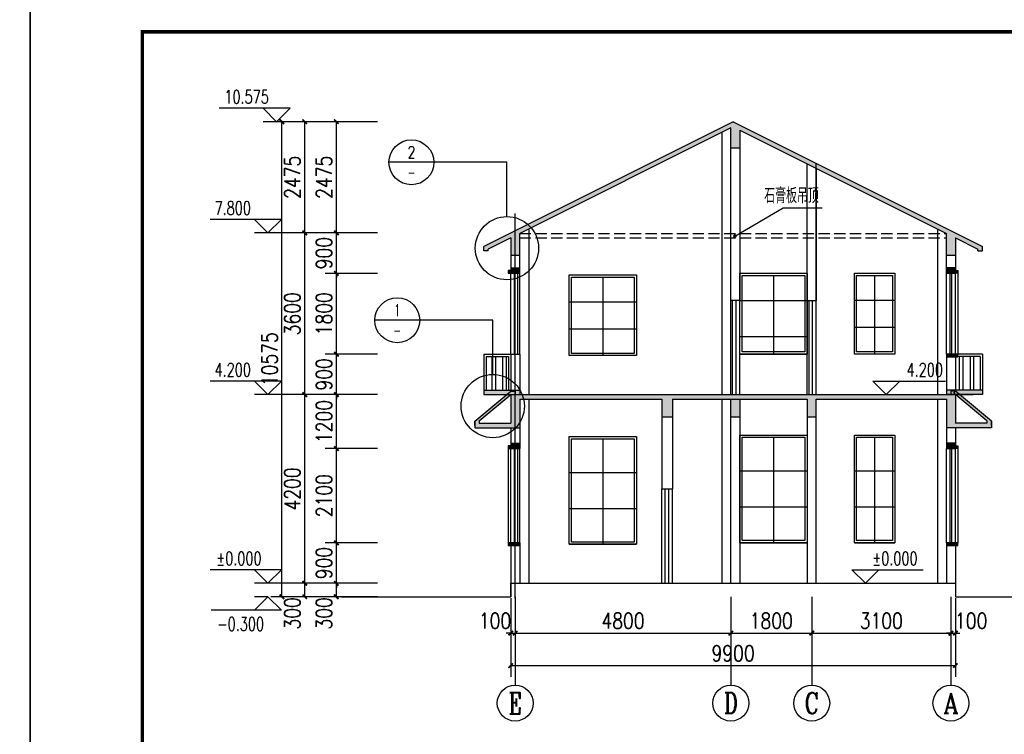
# Model space of a CAD drawing. Extents: x 199962 to 436984, y -16681 to 190402.
# Tile 12 of 36: x 333979 to 355899, y 5168 to 21076. Entities that reach past the tile are written whole.
import ezdxf
from ezdxf.enums import TextEntityAlignment as Align

# ---------------------------------------------------------------- set-up
doc = ezdxf.new("R2010")
doc.units = 0
doc.header["$LTSCALE"] = 1000
doc.header["$MEASUREMENT"] = 0
doc.linetypes.add('DASH', pattern=[0.35, 0.25, -0.1])
for name, color, linetype in [('AXIS', 3, 'Continuous'), ('AXIS_TEXT', 7, 'Continuous'), ('DIM_ELEV', 3, 'Continuous'), ('DIM_IDEN', 3, 'Continuous'), ('DIM_LEAD', 3, 'Continuous'), ('PUB_DIM', 3, 'Continuous'), ('PUB_TEXT', 7, 'Continuous'), ('WALL', 1, 'Continuous'), ('WINDOW', 4, 'Continuous'), ('剖面', 8, 'Continuous'), ('图框', 7, 'Continuous'), ('填充', 8, 'Continuous'), ('木格栅', 34, 'Continuous')]:
    doc.layers.add(name, color=color, linetype=linetype)
doc.styles.add('_TCH_AXIS', font='COMPLEX', dxfattribs={"bigfont": 'GBCBIG'})
doc.styles.add('_TCH_DIM', font='SIMPLEX', dxfattribs={"bigfont": 'GBCBIG'})
doc.styles.add('_TCH_LABEL', font='COMPLEX', dxfattribs={"bigfont": 'GBCBIG'})
doc.styles.add('DIM_FONT', font='simplex.shx', dxfattribs={"width": 0.8})
doc.dimstyles.new('_TCH_ARCH&&100', dxfattribs={"dimtxt": 350, "dimasz": 100, "dimexe": 250, "dimexo": 300, "dimgap": 100, "dimtad": 1, "dimdec": 0, "dimzin": 0, "dimdsep": 46, "dimtxsty": 'DIM_FONT', "dimblk": 'ARCHTICK', "dimcen": 0.09, "dimclrt": 7, "dimazin": 2, "dimtfac": 1, "dimtdec": 0, "dimtix": 1, "dimtmove": 2, "dimatfit": 3, "dimfxl": 0, "dimtolj": 1, "dimtzin": 0, "dimarcsym": 0})

# ---------------------------------------------------------------- blocks, each defined once
blk = doc.blocks.new('_ArchTick')
at = {"color": 0, "linetype": 'ByBlock', "const_width": 0.4}
blk.add_lwpolyline([(-0.5, -0.5), (0.5, 0.5)], dxfattribs=at)
blk = doc.blocks.new('*D196')
at = {"layer": 'Defpoints', "color": 0, "transparency": 16777216}
for p in [(341029, 18805), (342246, 18805), (342246, 16330)]:
    blk.add_point(p, dxfattribs=at)
at = {"layer": 'PUB_DIM', "color": 0, "lineweight": -2, "transparency": 16777216}
for p, q in [((341946, 18805), (340779, 18805)), ((341029, 16330), (341029, 18805)), ((341946, 16330), (340779, 16330))]:
    blk.add_line(p, q, dxfattribs=at)
at = {"layer": 'PUB_DIM', "color": 0, "lineweight": -2, "transparency": 16777216, "xscale": 100, "yscale": 100, "zscale": 100}
for p, rotation in [((341029, 18805), 90), ((341029, 16330), 270)]:
    blk.add_blockref('_ArchTick', p, dxfattribs=dict(at, rotation=rotation))
at = {"layer": 'PUB_DIM', "color": 7, "transparency": 16777216, "insert": (340754, 17568), "char_height": 350, "attachment_point": 5, "rotation": 90, "style": 'DIM_FONT'}
blk.add_mtext('\\A1;2475', dxfattribs=at)
blk = doc.blocks.new('*D197')
at = {"layer": 'Defpoints', "color": 0, "transparency": 16777216}
for p in [(341029, 16330), (342246, 16330), (342246, 15430)]:
    blk.add_point(p, dxfattribs=at)
at = {"layer": 'PUB_DIM', "color": 0, "lineweight": -2, "transparency": 16777216}
for p, q in [((341946, 16330), (340779, 16330)), ((341029, 16330), (341029, 16430)), ((341029, 15430), (341029, 16330)), ((341946, 15430), (340779, 15430)), ((341029, 15430), (341029, 15330))]:
    blk.add_line(p, q, dxfattribs=at)
at = {"layer": 'PUB_DIM', "color": 0, "lineweight": -2, "transparency": 16777216, "xscale": 100, "yscale": 100, "zscale": 100}
for p, rotation in [((341029, 16330), 270), ((341029, 15430), 90)]:
    blk.add_blockref('_ArchTick', p, dxfattribs=dict(at, rotation=rotation))
at = {"layer": 'PUB_DIM', "color": 7, "transparency": 16777216, "insert": (340754, 15880), "char_height": 350, "attachment_point": 5, "rotation": 90, "style": 'DIM_FONT'}
blk.add_mtext('\\A1;900', dxfattribs=at)
blk = doc.blocks.new('*D198')
at = {"layer": 'Defpoints', "color": 0, "transparency": 16777216}
for p in [(341029, 15430), (342246, 15430), (342246, 13630)]:
    blk.add_point(p, dxfattribs=at)
at = {"layer": 'PUB_DIM', "color": 0, "lineweight": -2, "transparency": 16777216}
for p, q in [((341946, 15430), (340779, 15430)), ((341029, 13630), (341029, 15430)), ((341946, 13630), (340779, 13630))]:
    blk.add_line(p, q, dxfattribs=at)
at = {"layer": 'PUB_DIM', "color": 0, "lineweight": -2, "transparency": 16777216, "xscale": 100, "yscale": 100, "zscale": 100}
for p, rotation in [((341029, 15430), 90), ((341029, 13630), 270)]:
    blk.add_blockref('_ArchTick', p, dxfattribs=dict(at, rotation=rotation))
at = {"layer": 'PUB_DIM', "color": 7, "transparency": 16777216, "insert": (340754, 14530), "char_height": 350, "attachment_point": 5, "rotation": 90, "style": 'DIM_FONT'}
blk.add_mtext('\\A1;1800', dxfattribs=at)
blk = doc.blocks.new('*D199')
at = {"layer": 'Defpoints', "color": 0, "transparency": 16777216}
for p in [(341029, 13630), (342246, 13630), (342246, 12730)]:
    blk.add_point(p, dxfattribs=at)
at = {"layer": 'PUB_DIM', "color": 0, "lineweight": -2, "transparency": 16777216}
for p, q in [((341946, 13630), (340779, 13630)), ((341029, 13630), (341029, 13730)), ((341029, 12730), (341029, 13630)), ((341946, 12730), (340779, 12730)), ((341029, 12730), (341029, 12630))]:
    blk.add_line(p, q, dxfattribs=at)
at = {"layer": 'PUB_DIM', "color": 0, "lineweight": -2, "transparency": 16777216, "xscale": 100, "yscale": 100, "zscale": 100}
for p, rotation in [((341029, 13630), 270), ((341029, 12730), 90)]:
    blk.add_blockref('_ArchTick', p, dxfattribs=dict(at, rotation=rotation))
at = {"layer": 'PUB_DIM', "color": 7, "transparency": 16777216, "insert": (340754, 13180), "char_height": 350, "attachment_point": 5, "rotation": 90, "style": 'DIM_FONT'}
blk.add_mtext('\\A1;900', dxfattribs=at)
blk = doc.blocks.new('*D200')
at = {"layer": 'Defpoints', "color": 0, "transparency": 16777216}
for p in [(341029, 12730), (342246, 12730), (342246, 11530)]:
    blk.add_point(p, dxfattribs=at)
at = {"layer": 'PUB_DIM', "color": 0, "lineweight": -2, "transparency": 16777216}
for p, q in [((341946, 12730), (340779, 12730)), ((341029, 11530), (341029, 12730)), ((341946, 11530), (340779, 11530))]:
    blk.add_line(p, q, dxfattribs=at)
at = {"layer": 'PUB_DIM', "color": 0, "lineweight": -2, "transparency": 16777216, "xscale": 100, "yscale": 100, "zscale": 100}
for p, rotation in [((341029, 12730), 90), ((341029, 11530), 270)]:
    blk.add_blockref('_ArchTick', p, dxfattribs=dict(at, rotation=rotation))
at = {"layer": 'PUB_DIM', "color": 7, "transparency": 16777216, "insert": (340754, 12130), "char_height": 350, "attachment_point": 5, "rotation": 90, "style": 'DIM_FONT'}
blk.add_mtext('\\A1;1200', dxfattribs=at)
blk = doc.blocks.new('*D201')
at = {"layer": 'Defpoints', "color": 0, "transparency": 16777216}
for p in [(341029, 11530), (342246, 11530), (342246, 9430)]:
    blk.add_point(p, dxfattribs=at)
at = {"layer": 'PUB_DIM', "color": 0, "lineweight": -2, "transparency": 16777216}
for p, q in [((341946, 11530), (340779, 11530)), ((341029, 9430), (341029, 11530)), ((341946, 9430), (340779, 9430))]:
    blk.add_line(p, q, dxfattribs=at)
at = {"layer": 'PUB_DIM', "color": 0, "lineweight": -2, "transparency": 16777216, "xscale": 100, "yscale": 100, "zscale": 100}
for p, rotation in [((341029, 11530), 90), ((341029, 9430), 270)]:
    blk.add_blockref('_ArchTick', p, dxfattribs=dict(at, rotation=rotation))
at = {"layer": 'PUB_DIM', "color": 7, "transparency": 16777216, "insert": (340754, 10480), "char_height": 350, "attachment_point": 5, "rotation": 90, "style": 'DIM_FONT'}
blk.add_mtext('\\A1;2100', dxfattribs=at)
blk = doc.blocks.new('*D202')
at = {"layer": 'Defpoints', "color": 0, "transparency": 16777216}
for p in [(341029, 9430), (342246, 9430), (342246, 8530)]:
    blk.add_point(p, dxfattribs=at)
at = {"layer": 'PUB_DIM', "color": 0, "lineweight": -2, "transparency": 16777216}
for p, q in [((341946, 9430), (340779, 9430)), ((341029, 9430), (341029, 9530)), ((341029, 8530), (341029, 9430)), ((341946, 8530), (340779, 8530)), ((341029, 8530), (341029, 8430))]:
    blk.add_line(p, q, dxfattribs=at)
at = {"layer": 'PUB_DIM', "color": 0, "lineweight": -2, "transparency": 16777216, "xscale": 100, "yscale": 100, "zscale": 100}
for p, rotation in [((341029, 9430), 270), ((341029, 8530), 90)]:
    blk.add_blockref('_ArchTick', p, dxfattribs=dict(at, rotation=rotation))
at = {"layer": 'PUB_DIM', "color": 7, "transparency": 16777216, "insert": (340754, 8980), "char_height": 350, "attachment_point": 5, "rotation": 90, "style": 'DIM_FONT'}
blk.add_mtext('\\A1;900', dxfattribs=at)
blk = doc.blocks.new('*D203')
at = {"layer": 'Defpoints', "color": 0, "transparency": 16777216}
for p in [(341029, 8530), (342246, 8530), (342246, 8230)]:
    blk.add_point(p, dxfattribs=at)
at = {"layer": 'PUB_DIM', "color": 0, "lineweight": -2, "transparency": 16777216}
for p, q in [((341946, 8530), (340779, 8530)), ((341029, 8230), (341029, 8530)), ((341946, 8230), (340779, 8230))]:
    blk.add_line(p, q, dxfattribs=at)
at = {"layer": 'PUB_DIM', "color": 0, "lineweight": -2, "transparency": 16777216, "xscale": 100, "yscale": 100, "zscale": 100}
for p, rotation in [((341029, 8530), 90), ((341029, 8230), 270)]:
    blk.add_blockref('_ArchTick', p, dxfattribs=dict(at, rotation=rotation))
at = {"layer": 'PUB_DIM', "color": 7, "transparency": 16777216, "insert": (340754, 7860), "char_height": 350, "attachment_point": 5, "rotation": 90, "style": 'DIM_FONT'}
blk.add_mtext('\\A1;300', dxfattribs=at)
blk = doc.blocks.new('*D204')
at = {"layer": 'AXIS', "color": 0, "lineweight": -2, "transparency": 16777216}
for p, q in [((354711, 8198), (354711, 7170)), ((354811, 8198), (354811, 7170)), ((354711, 7420), (354611, 7420)), ((354711, 7420), (354811, 7420)), ((354811, 7420), (354911, 7420))]:
    blk.add_line(p, q, dxfattribs=at)
at = {"layer": 'Defpoints', "color": 0, "transparency": 16777216}
for p in [(354711, 8498), (354811, 8498), (354811, 7420)]:
    blk.add_point(p, dxfattribs=at)
at = {"layer": 'AXIS', "color": 0, "lineweight": -2, "transparency": 16777216, "xscale": 100, "yscale": 100, "zscale": 100}
blk.add_blockref('_ArchTick', (354711, 7420), dxfattribs=at)
at = {"layer": 'AXIS', "color": 0, "lineweight": -2, "transparency": 16777216, "xscale": 100, "yscale": 100, "zscale": 100, "rotation": 180}
blk.add_blockref('_ArchTick', (354811, 7420), dxfattribs=at)
at = {"layer": 'AXIS', "color": 7, "transparency": 16777216, "insert": (355161, 7695), "char_height": 350, "attachment_point": 5, "style": 'DIM_FONT'}
blk.add_mtext('\\A1;100', dxfattribs=at)
blk = doc.blocks.new('*D205')
at = {"layer": 'AXIS', "color": 0, "lineweight": -2, "transparency": 16777216}
for p, q in [((351611, 8198), (351611, 7170)), ((354711, 8198), (354711, 7170)), ((351611, 7420), (354711, 7420))]:
    blk.add_line(p, q, dxfattribs=at)
at = {"layer": 'Defpoints', "color": 0, "transparency": 16777216}
for p in [(351611, 8498), (354711, 8498), (354711, 7420)]:
    blk.add_point(p, dxfattribs=at)
at = {"layer": 'AXIS', "color": 0, "lineweight": -2, "transparency": 16777216, "xscale": 100, "yscale": 100, "zscale": 100, "rotation": 180}
blk.add_blockref('_ArchTick', (351611, 7420), dxfattribs=at)
at = {"layer": 'AXIS', "color": 0, "lineweight": -2, "transparency": 16777216, "xscale": 100, "yscale": 100, "zscale": 100}
blk.add_blockref('_ArchTick', (354711, 7420), dxfattribs=at)
at = {"layer": 'AXIS', "color": 7, "transparency": 16777216, "insert": (353161, 7695), "char_height": 350, "attachment_point": 5, "style": 'DIM_FONT'}
blk.add_mtext('\\A1;3100', dxfattribs=at)
blk = doc.blocks.new('*D206')
at = {"layer": 'AXIS', "color": 0, "lineweight": -2, "transparency": 16777216}
for p, q in [((349811, 8198), (349811, 7170)), ((351611, 8198), (351611, 7170)), ((349811, 7420), (351611, 7420))]:
    blk.add_line(p, q, dxfattribs=at)
at = {"layer": 'Defpoints', "color": 0, "transparency": 16777216}
for p in [(349811, 8498), (351611, 8498), (351611, 7420)]:
    blk.add_point(p, dxfattribs=at)
at = {"layer": 'AXIS', "color": 0, "lineweight": -2, "transparency": 16777216, "xscale": 100, "yscale": 100, "zscale": 100, "rotation": 180}
blk.add_blockref('_ArchTick', (349811, 7420), dxfattribs=at)
at = {"layer": 'AXIS', "color": 0, "lineweight": -2, "transparency": 16777216, "xscale": 100, "yscale": 100, "zscale": 100}
blk.add_blockref('_ArchTick', (351611, 7420), dxfattribs=at)
at = {"layer": 'AXIS', "color": 7, "transparency": 16777216, "insert": (350711, 7695), "char_height": 350, "attachment_point": 5, "style": 'DIM_FONT'}
blk.add_mtext('\\A1;1800', dxfattribs=at)
blk = doc.blocks.new('*D207')
at = {"layer": 'AXIS', "color": 0, "lineweight": -2, "transparency": 16777216}
for p, q in [((345011, 8198), (345011, 7170)), ((349811, 8198), (349811, 7170)), ((345011, 7420), (349811, 7420))]:
    blk.add_line(p, q, dxfattribs=at)
at = {"layer": 'Defpoints', "color": 0, "transparency": 16777216}
for p in [(345011, 8498), (349811, 8498), (349811, 7420)]:
    blk.add_point(p, dxfattribs=at)
at = {"layer": 'AXIS', "color": 0, "lineweight": -2, "transparency": 16777216, "xscale": 100, "yscale": 100, "zscale": 100, "rotation": 180}
blk.add_blockref('_ArchTick', (345011, 7420), dxfattribs=at)
at = {"layer": 'AXIS', "color": 0, "lineweight": -2, "transparency": 16777216, "xscale": 100, "yscale": 100, "zscale": 100}
blk.add_blockref('_ArchTick', (349811, 7420), dxfattribs=at)
at = {"layer": 'AXIS', "color": 7, "transparency": 16777216, "insert": (347411, 7695), "char_height": 350, "attachment_point": 5, "style": 'DIM_FONT'}
blk.add_mtext('\\A1;4800', dxfattribs=at)
blk = doc.blocks.new('*D208')
at = {"layer": 'AXIS', "color": 0, "lineweight": -2, "transparency": 16777216}
for p, q in [((344911, 8198), (344911, 7170)), ((345011, 8198), (345011, 7170)), ((344911, 7420), (344811, 7420)), ((344911, 7420), (345011, 7420)), ((345011, 7420), (345111, 7420))]:
    blk.add_line(p, q, dxfattribs=at)
at = {"layer": 'Defpoints', "color": 0, "transparency": 16777216}
for p in [(344911, 8498), (345011, 8498), (345011, 7420)]:
    blk.add_point(p, dxfattribs=at)
at = {"layer": 'AXIS', "color": 0, "lineweight": -2, "transparency": 16777216, "xscale": 100, "yscale": 100, "zscale": 100}
blk.add_blockref('_ArchTick', (344911, 7420), dxfattribs=at)
at = {"layer": 'AXIS', "color": 0, "lineweight": -2, "transparency": 16777216, "xscale": 100, "yscale": 100, "zscale": 100, "rotation": 180}
blk.add_blockref('_ArchTick', (345011, 7420), dxfattribs=at)
at = {"layer": 'AXIS', "color": 7, "transparency": 16777216, "insert": (344561, 7695), "char_height": 350, "attachment_point": 5, "style": 'DIM_FONT'}
blk.add_mtext('\\A1;100', dxfattribs=at)
blk = doc.blocks.new('*D209')
at = {"layer": 'AXIS', "color": 0, "lineweight": -2, "transparency": 16777216}
for p, q in [((344911, 7662), (344911, 6448)), ((354811, 7662), (354811, 6448)), ((344911, 6698), (354811, 6698))]:
    blk.add_line(p, q, dxfattribs=at)
at = {"layer": 'Defpoints', "color": 0, "transparency": 16777216}
for p in [(344911, 7962), (354811, 7962), (354811, 6698)]:
    blk.add_point(p, dxfattribs=at)
at = {"layer": 'AXIS', "color": 0, "lineweight": -2, "transparency": 16777216, "xscale": 100, "yscale": 100, "zscale": 100, "rotation": 180}
blk.add_blockref('_ArchTick', (344911, 6698), dxfattribs=at)
at = {"layer": 'AXIS', "color": 0, "lineweight": -2, "transparency": 16777216, "xscale": 100, "yscale": 100, "zscale": 100}
blk.add_blockref('_ArchTick', (354811, 6698), dxfattribs=at)
at = {"layer": 'AXIS', "color": 7, "transparency": 16777216, "insert": (349861, 6973), "char_height": 350, "attachment_point": 5, "style": 'DIM_FONT'}
blk.add_mtext('\\A1;9900', dxfattribs=at)
blk = doc.blocks.new('*D210')
at = {"layer": 'Defpoints', "color": 0, "transparency": 16777216}
for p in [(339818, 18805), (340863, 18805), (340863, 8230)]:
    blk.add_point(p, dxfattribs=at)
at = {"layer": 'PUB_DIM', "color": 0, "lineweight": -2, "transparency": 16777216}
for p, q in [((340563, 18805), (339568, 18805)), ((339818, 8230), (339818, 18805)), ((340563, 8230), (339568, 8230))]:
    blk.add_line(p, q, dxfattribs=at)
at = {"layer": 'PUB_DIM', "color": 0, "lineweight": -2, "transparency": 16777216, "xscale": 100, "yscale": 100, "zscale": 100}
for p, rotation in [((339818, 18805), 90), ((339818, 8230), 270)]:
    blk.add_blockref('_ArchTick', p, dxfattribs=dict(at, rotation=rotation))
at = {"layer": 'PUB_DIM', "color": 7, "transparency": 16777216, "insert": (339543, 13518), "char_height": 350, "attachment_point": 5, "rotation": 90, "style": 'DIM_FONT'}
blk.add_mtext('\\A1;10575', dxfattribs=at)
blk = doc.blocks.new('*D211')
at = {"layer": 'Defpoints', "color": 0, "transparency": 16777216}
for p in [(340325, 18805), (341542, 18805), (341542, 16330)]:
    blk.add_point(p, dxfattribs=at)
at = {"layer": 'PUB_DIM', "color": 0, "lineweight": -2, "transparency": 16777216}
for p, q in [((341242, 18805), (340075, 18805)), ((340325, 16330), (340325, 18805)), ((341242, 16330), (340075, 16330))]:
    blk.add_line(p, q, dxfattribs=at)
at = {"layer": 'PUB_DIM', "color": 0, "lineweight": -2, "transparency": 16777216, "xscale": 100, "yscale": 100, "zscale": 100}
for p, rotation in [((340325, 18805), 90), ((340325, 16330), 270)]:
    blk.add_blockref('_ArchTick', p, dxfattribs=dict(at, rotation=rotation))
at = {"layer": 'PUB_DIM', "color": 7, "transparency": 16777216, "insert": (340050, 17568), "char_height": 350, "attachment_point": 5, "rotation": 90, "style": 'DIM_FONT'}
blk.add_mtext('\\A1;2475', dxfattribs=at)
blk = doc.blocks.new('*D212')
at = {"layer": 'Defpoints', "color": 0, "transparency": 16777216}
for p in [(340325, 16330), (341542, 16330), (341542, 12730)]:
    blk.add_point(p, dxfattribs=at)
at = {"layer": 'PUB_DIM', "color": 0, "lineweight": -2, "transparency": 16777216}
for p, q in [((341242, 16330), (340075, 16330)), ((340325, 12730), (340325, 16330)), ((341242, 12730), (340075, 12730))]:
    blk.add_line(p, q, dxfattribs=at)
at = {"layer": 'PUB_DIM', "color": 0, "lineweight": -2, "transparency": 16777216, "xscale": 100, "yscale": 100, "zscale": 100}
for p, rotation in [((340325, 16330), 90), ((340325, 12730), 270)]:
    blk.add_blockref('_ArchTick', p, dxfattribs=dict(at, rotation=rotation))
at = {"layer": 'PUB_DIM', "color": 7, "transparency": 16777216, "insert": (340050, 14530), "char_height": 350, "attachment_point": 5, "rotation": 90, "style": 'DIM_FONT'}
blk.add_mtext('\\A1;3600', dxfattribs=at)
blk = doc.blocks.new('*D213')
at = {"layer": 'Defpoints', "color": 0, "transparency": 16777216}
for p in [(340325, 12730), (341542, 12730), (341542, 8530)]:
    blk.add_point(p, dxfattribs=at)
at = {"layer": 'PUB_DIM', "color": 0, "lineweight": -2, "transparency": 16777216}
for p, q in [((341242, 12730), (340075, 12730)), ((340325, 8530), (340325, 12730)), ((341242, 8530), (340075, 8530))]:
    blk.add_line(p, q, dxfattribs=at)
at = {"layer": 'PUB_DIM', "color": 0, "lineweight": -2, "transparency": 16777216, "xscale": 100, "yscale": 100, "zscale": 100}
for p, rotation in [((340325, 12730), 90), ((340325, 8530), 270)]:
    blk.add_blockref('_ArchTick', p, dxfattribs=dict(at, rotation=rotation))
at = {"layer": 'PUB_DIM', "color": 7, "transparency": 16777216, "insert": (340050, 10630), "char_height": 350, "attachment_point": 5, "rotation": 90, "style": 'DIM_FONT'}
blk.add_mtext('\\A1;4200', dxfattribs=at)
blk = doc.blocks.new('*D214')
at = {"layer": 'Defpoints', "color": 0, "transparency": 16777216}
for p in [(340325, 8530), (341542, 8530), (341542, 8230)]:
    blk.add_point(p, dxfattribs=at)
at = {"layer": 'PUB_DIM', "color": 0, "lineweight": -2, "transparency": 16777216}
for p, q in [((341242, 8530), (340075, 8530)), ((340325, 8230), (340325, 8530)), ((341242, 8230), (340075, 8230))]:
    blk.add_line(p, q, dxfattribs=at)
at = {"layer": 'PUB_DIM', "color": 0, "lineweight": -2, "transparency": 16777216, "xscale": 100, "yscale": 100, "zscale": 100}
for p, rotation in [((340325, 8530), 90), ((340325, 8230), 270)]:
    blk.add_blockref('_ArchTick', p, dxfattribs=dict(at, rotation=rotation))
at = {"layer": 'PUB_DIM', "color": 7, "transparency": 16777216, "insert": (340050, 7860), "char_height": 350, "attachment_point": 5, "rotation": 90, "style": 'DIM_FONT'}
blk.add_mtext('\\A1;300', dxfattribs=at)

msp = doc.modelspace()

# ---------------------------------------------------------------- hatches: boundary and pattern name
at = {"layer": '剖面'}
for points in [[(350011.3, 18218.5), (350011.3, 18618.5), (354611.3, 16318.5), (354611.3, 15830.3), (354811.3, 15830.3), (354811.3, 16218.5), (355311.3, 15968.5), (355311.3, 15930.3), (355411.3, 15930.3), (355411.3, 16030.3), (349861.3, 18805.3), (344311.3, 16030.3), (344311.3, 15930.3), (344411.3, 15930.3), (344411.3, 15968.5), (344911.3, 16218.5), (344911.3, 15830.3), (345111.3, 15830.3), (345111.3, 16318.5), (349811.3, 18668.5), (349811.3, 18218.5)], [(344855.8, 15430.1), (344911.3, 15430.3), (344911.3, 15490.1), (344855.8, 15490.1)], [(344911.3, 15550.3), (344911.3, 15430.3), (345111.3, 15430.3), (345111.3, 15550.3)], [(345111.3, 15430.3), (345111.3, 15550.3), (344911.3, 15550.3), (344911.3, 15430.3)], [(354611.3, 15550.3), (354611.3, 15430.3), (354811.3, 15430.3), (354811.3, 15550.3)], [(354811.3, 15550.3), (354611.3, 15550.3), (354611.3, 15430.3), (354811.3, 15430.3)], [(354611.3, 15430.3), (354611.3, 15550.3), (354811.3, 15550.3), (354811.3, 15430.3)], [(354866.7, 15490.1), (354811.3, 15490.1), (354811.3, 15430.3), (354866.7, 15430.1)], [(354611.3, 13570.3), (354866.7, 13570.5), (354866.7, 13630.3), (354611.3, 13630.3)], [(345011.3, 12730.3), (344911.3, 12730.3), (344911.3, 12091.6), (344211.1, 12091.6), (344211.1, 12146.9), (344911.3, 12730.3), (345011.3, 12730.3), (345011.3, 12808.4), (344911.3, 12808.4), (344111.1, 12141.6), (344111.1, 11991.6), (345011.3, 11991.6)], [(351511.3, 12225), (351711.3, 12225), (351711.3, 12630.3), (354611.3, 12630.3), (354611.3, 11991.6), (355611.4, 11991.6), (355611.4, 12141.6), (354811.3, 12808.4), (354772.9, 12762.3), (355511.4, 12146.9), (355511.4, 12091.6), (354811.3, 12091.6), (354811.3, 12730.3), (354611.3, 12730.3), (345111.3, 12730.3), (345011.3, 12730.3), (345011.3, 11991.6), (345111.3, 11991.6), (345111.3, 12630.3), (348271.3, 12630.3), (348271.3, 12230.3), (348511.3, 12230.3), (348511.3, 12630.3), (351511.3, 12630.3)], [(345111.3, 11530.3), (345111.3, 11650.3), (344911.3, 11650.3), (344911.3, 11530.3)], [(354811.3, 11650.3), (354611.3, 11650.3), (354611.3, 11530.3), (354811.3, 11530.3)], [(354611.3, 11530.3), (354611.3, 11650.3), (354811.3, 11650.3), (354811.3, 11530.3)], [(344855.8, 11530.1), (344911.3, 11530.3), (344911.3, 11590.1), (344855.8, 11590.1)], [(354866.7, 11590.1), (354811.3, 11590.1), (354811.3, 11530.3), (354866.7, 11530.1)], [(344855.8, 9370.3), (345111.3, 9370.5), (345111.3, 9430.3), (344855.8, 9430.3)], [(354611.3, 9370.3), (354866.7, 9370.5), (354866.7, 9430.3), (354611.3, 9430.3)]]:
    msp.add_hatch(color=256, dxfattribs=at).paths.add_polyline_path(points)
h = msp.add_hatch(color=256, dxfattribs=at)
h.paths.add_polyline_path([(344911.3, 12808.4), (344911.3, 12830.3), (344311.3, 12830.3), (344311.3, 12730.3), (344817.5, 12730.3)])
h.paths.add_polyline_path([(345111.3, 12830.3), (344911.3, 12830.3), (344911.3, 12808.4), (345011.3, 12808.4), (345011.3, 12730.3), (345111.3, 12730.3)])
h = msp.add_hatch(color=256, dxfattribs=at)
h.paths.add_polyline_path([(355411.3, 12830.3), (354811.3, 12830.3), (354811.3, 12808.4), (354905, 12730.3), (355411.3, 12730.3)])
h.paths.add_polyline_path([(354772.9, 12762.3), (354811.3, 12808.4), (354711.3, 12808.4), (354711.3, 12730.3), (354811.3, 12730.3)])
h.paths.add_polyline_path([(354711.3, 12808.4), (354811.3, 12808.4), (354811.3, 12830.3), (354611.3, 12830.3), (354611.3, 12730.3), (354711.3, 12730.3)])
h = msp.add_hatch(dxfattribs=at)
h.set_pattern_fill('钢筋混凝土', color=256, scale=50, style=0)
h.set_pattern_definition([(45, (37790.38, 867.3), (-88.38835, 88.38835), []), (50, (37790.38, 867.3), (358.6301, -31.37607), [37.5, -412.5]), (355, (37790.38, 867.3), (-69.37567, 376.09607), [30, -330]), (100.4514, (37820.26, 864.68), (289.2547, 344.71977), [31.8701, -350.57106]), (46.1842, (37790.38, 967.3), (533.6205, -82.7595), [56.25, -618.75]), (96.6356, (37834.84, 960.4), (467.33135, 487.0589), [47.8051, -525.8565]), (351.1842, (37790.4, 967.3), (467.331, 487.0593), [45, -495]), (21, (37840.38, 942.3), (298.45353, -201.30945), [37.5, -412.5]), (326, (37840.38, 942.3), (121.65767, 362.57502), [30, -330]), (71.4514, (37865.25, 925.52), (420.1113, 161.26525), [31.8701, -350.57106]), (37.5, (37790.38, 867.3), (6.07993, 166.446927), [0, -326, 0, -335, 0, -331.25]), (7.5, (37790.38, 867.3), (131.53477, 197.20586), [0, -191, 0, -318.5, 0, -126.25]), (327.5, (37678.88, 867.3), (266.91122, -11.277436), [0, -125, 0, -390, 0, -517.5]), (317.5, (37628.88, 867.3), (291.59308, 50.0525), [0, -162.5, 0, -259, 0, -367.5])])
h.paths.add_polyline_path([(345111.3, 11650.3), (344911.3, 11650.3), (344911.3, 11530.3), (345111.3, 11530.3)])
h = msp.add_hatch(dxfattribs=at)
h.set_pattern_fill('钢筋混凝土', color=256, scale=50, style=0)
h.set_pattern_definition([(45, (47490.38, 867.3), (-88.38835, 88.38835), []), (50, (47490.38, 867.3), (358.6301, -31.37607), [37.5, -412.5]), (355, (47490.38, 867.3), (-69.37567, 376.09607), [30, -330]), (100.4514, (47520.26, 864.68), (289.2547, 344.71977), [31.8701, -350.57106]), (46.1842, (47490.38, 967.3), (533.6205, -82.7595), [56.25, -618.75]), (96.6356, (47534.84, 960.4), (467.33135, 487.0589), [47.8051, -525.8565]), (351.1842, (47490.4, 967.3), (467.331, 487.0593), [45, -495]), (21, (47540.38, 942.3), (298.45353, -201.30945), [37.5, -412.5]), (326, (47540.38, 942.3), (121.65767, 362.57502), [30, -330]), (71.4514, (47565.25, 925.52), (420.1113, 161.26525), [31.8701, -350.57106]), (37.5, (47490.38, 867.3), (6.07993, 166.446927), [0, -326, 0, -335, 0, -331.25]), (7.5, (47490.38, 867.3), (131.53477, 197.20586), [0, -191, 0, -318.5, 0, -126.25]), (327.5, (47378.88, 867.3), (266.91122, -11.277436), [0, -125, 0, -390, 0, -517.5]), (317.5, (47328.88, 867.3), (291.59308, 50.0525), [0, -162.5, 0, -259, 0, -367.5])])
h.paths.add_polyline_path([(354811.3, 11650.3), (354611.3, 11650.3), (354611.3, 11530.3), (354811.3, 11530.3)])
at = {"layer": '填充'}
msp.add_hatch(color=256, dxfattribs=at).paths.add_polyline_path([(350011.3, 12630.3), (349811.3, 12630.3), (349811.3, 12230.3), (350011.3, 12230.3)])
at = {"layer": '木格栅'}
h = msp.add_hatch(dxfattribs=at)
h.set_pattern_fill('ANSI32', color=256, scale=50, angle=45, style=0)
h.set_pattern_definition([(90, (694385.48, -25482.7), (238.125, 1e-14), []), (90, (694306.1, -25403.33), (238.125, 1e-14), [])])
h.paths.add_polyline_path([(344361.3, 12830.3), (344361.3, 13580.3), (344861.3, 13580.3), (344861.3, 12830.3)])
h = msp.add_hatch(dxfattribs=at)
h.set_pattern_fill('ANSI32', color=256, scale=50, angle=45, style=0)
h.set_pattern_definition([(90, (5337.04, -25482.7), (-238.125, 1e-14), []), (90, (5416.42, -25403.33), (-238.125, 1e-14), [])])
h.paths.add_polyline_path([(355361.3, 12830.3), (355361.3, 13580.3), (354861.3, 13580.3), (354861.3, 12830.3)])

# ---------------------------------------------------------------- linework, layer by layer
for p, q in [((349611.3, 18568.5), (349611.3, 12730.3)), ((350011.3, 18618.5), (350011.3, 14830.3)), ((345311.3, 16418.5), (345311.3, 12730.3)), ((354411.3, 16418.5), (354411.3, 12730.3)), ((345311.3, 12630.3), (345311.3, 8530.3)), ((349611.3, 12630.3), (349611.3, 8530.3)), ((350011.3, 12630.3), (350011.3, 8530.3)), ((354411.3, 12630.3), (354411.3, 8530.3)), ((341345.7, 8230.3), (344911.3, 8230.3))]:
    msp.add_line(p, q)
at = {"linetype": 'DASH'}
for p, q in [((345111.3, 16318.5), (354611.3, 16318.5)), ((345111.3, 16218.5), (354611.3, 16218.5))]:
    msp.add_line(p, q, dxfattribs=at)
at = {"layer": 'AXIS'}
for p, q in [((345011.3, 8226.6), (345011.3, 6263)), ((349811.3, 8226.6), (349811.3, 6263)), ((351611.3, 8226.6), (351611.3, 6263)), ((354711.3, 8226.6), (354711.3, 6263))]:
    msp.add_line(p, q, dxfattribs=at)
for centre in [(345011.3, 5863), (349811.3, 5863), (351611.3, 5863), (354711.3, 5863)]:
    msp.add_circle(centre, 400, dxfattribs=at)
at = {"layer": 'DIM_ELEV'}
for p, q in [((339999.9, 19105.4), (338416.6, 19105.4)), ((339699.9, 18805.4), (339399.9, 19105.4)), ((339699.9, 18805.4), (339999.9, 19105.4)), ((340399.9, 18805.4), (339399.9, 18805.4)), ((339804.7, 16630.3), (338221.4, 16630.3)), ((339504.7, 16330.3), (339204.7, 16630.3)), ((339504.7, 16330.3), (339804.7, 16630.3)), ((340204.7, 16330.3), (339204.7, 16330.3)), ((339804.7, 13030.3), (338221.4, 13030.3)), ((339504.7, 12730.3), (339204.7, 13030.3)), ((339504.7, 12730.3), (339804.7, 13030.3)), ((353270.2, 12730.3), (352970.2, 13030.3)), ((352970.2, 13030.3), (354593.4, 13030.3)), ((353270.2, 12730.3), (353570.2, 13030.3)), ((340204.7, 12730.3), (339204.7, 12730.3)), ((352570.2, 12730.3), (353570.2, 12730.3)), ((339804.7, 8830.3), (338221.4, 8830.3)), ((339504.7, 8530.3), (339204.7, 8830.3)), ((339504.7, 8530.3), (339804.7, 8830.3)), ((352807.7, 8530.3), (352507.7, 8830.3)), ((352507.7, 8830.3), (354091, 8830.3)), ((352807.7, 8530.3), (353107.7, 8830.3)), ((340204.7, 8530.3), (339204.7, 8530.3)), ((352107.7, 8530.3), (353107.7, 8530.3)), ((339504.7, 8230.3), (339204.7, 7930.3)), ((339504.7, 8230.3), (339204.7, 8230.3)), ((339504.7, 8230.3), (339804.7, 7930.3)), ((339804.7, 7930.3), (338239.7, 7930.3))]:
    msp.add_line(p, q, dxfattribs=at)
at = {"layer": 'DIM_IDEN'}
for p, q in [((343200.5, 17901.3), (342200.5, 17901.3)), ((344826.8, 17901.3), (343200.5, 17901.3)), ((344826.8, 16694.8), (344826.8, 17901.3)), ((342884.9, 14385.4), (341884.9, 14385.4)), ((344511.3, 14385.4), (342884.9, 14385.4)), ((344511.3, 13179), (344511.3, 14385.4))]:
    msp.add_line(p, q, dxfattribs=at)
for centre, radius in [((342700.5, 17901.3), 500), ((344826.8, 15990.9), 703.9), ((342384.9, 14385.4), 500), ((344511.3, 12475.1), 703.9)]:
    msp.add_circle(centre, radius, dxfattribs=at)
at = {"layer": 'DIM_LEAD'}
for p, q in [((349901.1, 16258.3), (350972.8, 16886.1)), ((350972.8, 16886.1), (351843.4, 16886.1))]:
    msp.add_line(p, q, dxfattribs=at)
at = {"layer": 'DIM_LEAD', "const_width": 40}
msp.add_lwpolyline([(349883.8, 16248.2, 1), (349918.3, 16268.4, 1)], format="xyb", close=True, dxfattribs=at)
at = {"layer": 'WALL'}
for p, q in [((349861.3, 18805.3), (344311.3, 16030.3)), ((349811.3, 18668.5), (345111.3, 16318.5)), ((349811.3, 14830.3), (349811.3, 18668.5)), ((349861.3, 18805.3), (355411.3, 16030.3)), ((350011.3, 18618.5), (354611.3, 16318.5)), ((350011.3, 18618.5), (350011.3, 14830.3)), ((350011.3, 18218.5), (349811.3, 18218.5)), ((351511.3, 14825), (351511.3, 17868.5)), ((351711.3, 14825), (351711.3, 17868.5)), ((351711.3, 17768.5), (351711.3, 14825)), ((345111.3, 15430.3), (345111.3, 16318.5)), ((354611.3, 15430.3), (354611.3, 16318.5)), ((344311.3, 15930.3), (344311.3, 16030.3)), ((344911.3, 16218.5), (344411.3, 15968.5)), ((344911.3, 16218.5), (344911.3, 15430.3)), ((354811.3, 16218.5), (354811.3, 15430.3)), ((354811.3, 16218.5), (355311.3, 15968.5)), ((355411.3, 15930.3), (355411.3, 16030.3)), ((344411.3, 15930.3), (344311.3, 15930.3)), ((344411.3, 15930.3), (344411.3, 15968.5)), ((345111.3, 15830.3), (344911.3, 15830.3)), ((354811.3, 15830.3), (354611.3, 15830.3)), ((355311.3, 15930.3), (355311.3, 15968.5)), ((355311.3, 15930.3), (355411.3, 15930.3)), ((344911.3, 15550.3), (345111.3, 15550.3)), ((344911.3, 15550.3), (345111.3, 15550.3)), ((344911.3, 15430.3), (345111.3, 15430.3)), ((344911.3, 15430.3), (345111.3, 15430.3)), ((354611.3, 15550.3), (354811.3, 15550.3)), ((354611.3, 15550.3), (354811.3, 15550.3)), ((354811.3, 15550.3), (354611.3, 15550.3)), ((354611.3, 15430.3), (354811.3, 15430.3)), ((354611.3, 15430.3), (354811.3, 15430.3)), ((354811.3, 15430.3), (354611.3, 15430.3)), ((344911.3, 13630.3), (344911.3, 12808.4)), ((344911.3, 13630.3), (345111.3, 13630.3)), ((344911.3, 13630.3), (344911.3, 12808.4)), ((345111.3, 13630.3), (345111.3, 12730.3)), ((354611.3, 13630.3), (354611.3, 12730.3)), ((354611.3, 13630.3), (354811.3, 13630.3)), ((354611.3, 13630.3), (354811.3, 13630.3)), ((354666.7, 13630.3), (354866.7, 13630.3)), ((354811.3, 13630.3), (354811.3, 12808.4)), ((344111.3, 12141.8), (344911.3, 12808.4)), ((344211.1, 12146.9), (344911.3, 12730.3)), ((344311.3, 12830.3), (345111.3, 12830.3)), ((344311.3, 12730.3), (344911.3, 12730.3)), ((344911.3, 12808.4), (345011.3, 12808.4)), ((344911.3, 12808.4), (345011.3, 12808.4)), ((344911.3, 12730.3), (345111.3, 12730.3)), ((344911.3, 12730.3), (344911.3, 12091.6)), ((345011.3, 12808.4), (345011.3, 12730.3)), ((345011.3, 12808.4), (345011.3, 12730.3)), ((345111.3, 12730.3), (354811.3, 12730.3)), ((354811.3, 12730.3), (354611.3, 12730.3)), ((354811.3, 12730.3), (354611.3, 12730.3)), ((354811.3, 12808.4), (354711.3, 12808.4)), ((354711.3, 12808.4), (354711.3, 12730.3)), ((354811.3, 12808.4), (354711.3, 12808.4)), ((354711.3, 12808.4), (354711.3, 12730.3)), ((354811.3, 12808.4), (354711.3, 12808.4)), ((354711.3, 12808.4), (354711.3, 12730.3)), ((354772.9, 12762.3), (354811.3, 12808.4)), ((354772.9, 12762.3), (354811.3, 12808.4)), ((355511.4, 12146.9), (354772.9, 12762.3)), ((355611.3, 12141.8), (354811.3, 12808.4)), ((354811.3, 12730.3), (354811.3, 12258.4)), ((354811.3, 12730.3), (354811.3, 12258.4)), ((354811.3, 12730.3), (354811.3, 12091.6)), ((345111.3, 12630.3), (348271.3, 12630.3)), ((345111.3, 12630.3), (345111.3, 11530.3)), ((348271.3, 12630.3), (348271.3, 10630.3)), ((348511.3, 12630.3), (348511.3, 10630.3)), ((348511.3, 12630.3), (348511.3, 10630.3)), ((348511.3, 12630.3), (351511.3, 12630.3)), ((349811.3, 8530.3), (349811.3, 12630.3)), ((350011.3, 12630.3), (350011.3, 8530.3)), ((351711.3, 12630.3), (354611.3, 12630.3)), ((354611.3, 12630.3), (354611.3, 11530.3)), ((344111.1, 12041.6), (344111.1, 12141.6)), ((344111.1, 12141.6), (344111.1, 11991.6)), ((344211.1, 12146.9), (344211.1, 12091.6)), ((344211.1, 12091.6), (344911.3, 12091.6)), ((348511.3, 12230.3), (348271.3, 12230.3)), ((350011.3, 12230.3), (349811.3, 12230.3)), ((351711.3, 12225), (351511.3, 12225)), ((354811.3, 12158.4), (354811.3, 12091.6)), ((355511.4, 12091.6), (354811.3, 12091.6)), ((355511.4, 12146.9), (355511.4, 12091.6)), ((355611.4, 12041.6), (355611.4, 12141.6)), ((355611.4, 12141.6), (355611.4, 11991.6)), ((344111.1, 11991.6), (345111.3, 11991.6)), ((344911.3, 11991.6), (344911.3, 11530.3)), ((355611.4, 11991.6), (354611.3, 11991.6)), ((354811.3, 11991.6), (354811.3, 11530.3)), ((344911.3, 11650.3), (345111.3, 11650.3)), ((344911.3, 11650.3), (345111.3, 11650.3)), ((354611.3, 11650.3), (354811.3, 11650.3)), ((354611.3, 11650.3), (354811.3, 11650.3)), ((354811.3, 11650.3), (354611.3, 11650.3)), ((344911.3, 11530.3), (345111.3, 11530.3)), ((344911.3, 11530.3), (345111.3, 11530.3)), ((354611.3, 11530.3), (354811.3, 11530.3)), ((354611.3, 11530.3), (354811.3, 11530.3)), ((354811.3, 11530.3), (354611.3, 11530.3)), ((344911.3, 9430.3), (344911.3, 8230.3)), ((344911.3, 9430.3), (345111.3, 9430.3)), ((344911.3, 9430.3), (345111.3, 9430.3)), ((345111.3, 9430.3), (345111.3, 8530.3)), ((354611.3, 9430.3), (354611.3, 8530.3)), ((354611.3, 9430.3), (354811.3, 9430.3)), ((354611.3, 9430.3), (354811.3, 9430.3)), ((354666.7, 9430.3), (354866.7, 9430.3)), ((354811.3, 9430.3), (354811.3, 8530.3))]:
    msp.add_line(p, q, dxfattribs=at)
for points in [[(349811.3, 14830.3), (350011.3, 14830.3)], [(351511.3, 14825), (351711.3, 14825)], [(351511.3, 12630.3), (351511.3, 8530.3), (351711.3, 8530.3), (351711.3, 12630.3)], [(348271.3, 10630.3), (348511.3, 10630.3)], [(341147.2, 8230.3), (344911.3, 8230.3), (344911.3, 8530.3), (354811.3, 8530.3), (354811.3, 8530.3), (354811.3, 8380.3), (354811.3, 8380.3), (354811.3, 8230.3), (358696.5, 8230.3)]]:
    msp.add_lwpolyline(points, dxfattribs=at)
at = {"layer": 'WINDOW'}
for p, q in [((344911.3, 13630.3), (344911.3, 15430.3)), ((344991.3, 13630.3), (344991.3, 15430.3)), ((345071.3, 13630.3), (345071.3, 15430.3)), ((345111.3, 13630.3), (345111.3, 15430.3)), ((346961.3, 15348), (346961.3, 13598)), ((350761.3, 15380.3), (350761.3, 13630.3)), ((353011.3, 15380.3), (353011.3, 13630.3)), ((354611.3, 13630.3), (354611.3, 15430.3)), ((354691.3, 13630.3), (354691.3, 15430.3)), ((354731.3, 13630.3), (354731.3, 15430.3)), ((354811.3, 13630.3), (354811.3, 15430.3)), ((346211.3, 14798), (347711.3, 14798)), ((349811.3, 12730.3), (349811.3, 14830.3)), ((349851.3, 12730.3), (349851.3, 14830.3)), ((349931.3, 12730.3), (349931.3, 14830.3)), ((350011.3, 12730.3), (350011.3, 14830.3)), ((350011.3, 14825), (351511.3, 14825)), ((351511.3, 12725), (351511.3, 14825)), ((351551.3, 12725), (351551.3, 14825)), ((351631.3, 12725), (351631.3, 14825)), ((351711.3, 12725), (351711.3, 14825)), ((352561.3, 14830.3), (353461.3, 14830.3)), ((346211.3, 14198), (347711.3, 14198)), ((352561.3, 14230.3), (353461.3, 14230.3)), ((350011.3, 14025), (351511.3, 14025)), ((350011.3, 13630.3), (351511.3, 13630.3)), ((346961.3, 11748), (346961.3, 9398)), ((350761.3, 11780.3), (350761.3, 9430.3)), ((353011.3, 11780.3), (353011.3, 9430.3)), ((344911.3, 9430.3), (344911.3, 11530.3)), ((344991.3, 9430.3), (344991.3, 11530.3)), ((345071.3, 9430.3), (345071.3, 11530.3)), ((345111.3, 9430.3), (345111.3, 11530.3)), ((354611.3, 9430.3), (354611.3, 11530.3)), ((354691.3, 9430.3), (354691.3, 11530.3)), ((354731.3, 9430.3), (354731.3, 11530.3)), ((354811.3, 9430.3), (354811.3, 11530.3)), ((346211.3, 10998), (347711.3, 10998)), ((350011.3, 11030.3), (351511.3, 11030.3)), ((352561.3, 11030.3), (353461.3, 11030.3)), ((348271.3, 8530.3), (348271.3, 10630.3)), ((348351.3, 8530.3), (348351.3, 10630.3)), ((348431.3, 8530.3), (348431.3, 10630.3)), ((348511.3, 8530.3), (348511.3, 10630.3)), ((346211.3, 10198), (347711.3, 10198)), ((350011.3, 10230.3), (351511.3, 10230.3)), ((352561.3, 10230.3), (353461.3, 10230.3)), ((350011.3, 9430.3), (351511.3, 9430.3)), ((352561.3, 9430.3), (353461.3, 9430.3)), ((346211.3, 9398), (347711.3, 9398))]:
    msp.add_line(p, q, dxfattribs=at)
for points in [[(346211.3, 15398), (347711.3, 15398), (347711.3, 13598), (346211.3, 13598)], [(346261.3, 15348), (347661.3, 15348), (347661.3, 13648), (346261.3, 13648)], [(350011.3, 15430.3), (351511.3, 15430.3), (351511.3, 13630.3), (350011.3, 13630.3)], [(350061.3, 15380.3), (351461.3, 15380.3), (351461.3, 13680.3), (350061.3, 13680.3)], [(352561.3, 15430.3), (353461.3, 15430.3), (353461.3, 13630.3), (352561.3, 13630.3)], [(352611.3, 15380.3), (353411.3, 15380.3), (353411.3, 13680.3), (352611.3, 13680.3)], [(346211.3, 11798), (347711.3, 11798), (347711.3, 9398), (346211.3, 9398)], [(346261.3, 11748), (347661.3, 11748), (347661.3, 9448), (346261.3, 9448)], [(350011.3, 11830.3), (351511.3, 11830.3), (351511.3, 9430.3), (350011.3, 9430.3)], [(350061.3, 11780.3), (351461.3, 11780.3), (351461.3, 9480.3), (350061.3, 9480.3)], [(352561.3, 11830.3), (353461.3, 11830.3), (353461.3, 9430.3), (352561.3, 9430.3)], [(352611.3, 11780.3), (353411.3, 11780.3), (353411.3, 9480.3), (352611.3, 9480.3)]]:
    msp.add_lwpolyline(points, close=True, dxfattribs=at)
at = {"layer": '剖面'}
for p, q in [((345011.3, 8198), (345011.3, 16760.7)), ((354866.7, 15430.1), (354866.7, 13630.3)), ((354811.3, 12730.3), (355208, 12730.3)), ((344855.8, 11530.1), (344855.8, 9430.3)), ((354866.7, 11530.1), (354866.7, 9430.3))]:
    msp.add_line(p, q, dxfattribs=at)
for points in [[(344911.3, 15430.3), (344911.3, 15490.1), (344855.8, 15490.1), (344855.8, 15430.1), (344911.3, 15430.3)], [(354811.3, 15430.3), (354811.3, 15490.1), (354866.7, 15490.1), (354866.7, 15430.1), (354811.3, 15430.3)], [(354866.7, 13570.5), (354866.7, 13630.3), (354611.3, 13630.3), (354611.3, 13570.3), (354866.7, 13570.5)], [(344911.3, 11530.3), (344911.3, 11590.1), (344855.8, 11590.1), (344855.8, 11530.1), (344911.3, 11530.3)], [(354811.3, 11530.3), (354811.3, 11590.1), (354866.7, 11590.1), (354866.7, 11530.1), (354811.3, 11530.3)], [(345111.3, 9370.5), (345111.3, 9430.3), (344855.8, 9430.3), (344855.8, 9370.3), (345111.3, 9370.5)], [(354866.7, 9370.5), (354866.7, 9430.3), (354611.3, 9430.3), (354611.3, 9370.3), (354866.7, 9370.5)]]:
    msp.add_lwpolyline(points, dxfattribs=at)
at = {"layer": '图框', "color": 4}
for points in [[(334209.3, 21306.3), (292209.3, 21306.3), (292209.3, -8393.7), (334209.3, -8393.7)], [(376209.3, 21306.3), (334209.3, 21306.3), (334209.3, -8393.7), (376209.3, -8393.7)]]:
    msp.add_lwpolyline(points, close=True, dxfattribs=at)
at = {"layer": '图框', "color": 4, "const_width": 80}
msp.add_lwpolyline([(336709.3, -7893.7), (375709.3, -7893.7), (375709.3, 20806.3), (336709.3, 20806.3)], close=True, dxfattribs=at)
at = {"layer": '木格栅'}
for p, q in [((344311.3, 13630.3), (344311.3, 12730.3)), ((344311.3, 13630.3), (344911.3, 13630.3)), ((355411.3, 13630.3), (354811.3, 13630.3)), ((355411.3, 13630.3), (355411.3, 12730.3)), ((344361.3, 13580.3), (344361.3, 12830.3)), ((344361.3, 13580.3), (344861.3, 13580.3)), ((344861.3, 13580.3), (344861.3, 12830.3)), ((355361.3, 13580.3), (354811.3, 13580.3)), ((355361.3, 13580.3), (355361.3, 12830.3)), ((355411.3, 12830.3), (354611.3, 12830.3)), ((355411.3, 12730.3), (354811.3, 12730.3))]:
    msp.add_line(p, q, dxfattribs=at)

# ---------------------------------------------------------------- texts
at = {"layer": 'AXIS_TEXT', "style": '_TCH_AXIS'}
for s, height, width, p, p2 in [('E', 476.1, 0.8125, (344863.9, 5625), (345158.6, 5625)), ('D', 465.9, 0.823529, (349655.9, 5630.1), (349966.6, 5630.1)), ('A', 445.4, 0.888889, (354541.6, 5640.3), (354881, 5640.3))]:
    msp.add_text(s, height=height, dxfattribs=dict(at, width=width)).set_placement(p, p2, align=Align.FIT)
msp.add_text('C', height=455.7, dxfattribs=at).set_placement((351448.5, 5635.2), (351774, 5635.2), align=Align.FIT)
at = {"layer": 'PUB_TEXT', "style": '_TCH_DIM', "width": 0.705882}
for s, p in [('10.575', (338536.6, 19210.4)), ('7.800', (338317.4, 16735.3)), ('4.200', (338317.4, 13135.3)), ('4.200', (353723.4, 13135.3)), ('%%P0.000', (338356.4, 8935.3)), ('%%P0.000', (352961, 8935.3)), ('-0.300', (338374.7, 7475.3))]:
    msp.add_text(s, height=297.5, dxfattribs=at).set_placement(p)
at = {"layer": 'PUB_TEXT', "style": '_TCH_LABEL'}
for s, height, p, p2 in [('2', 261, (342613.5, 17993.8), (342787.5, 17993.8)), ('1', 267.7, (342327.5, 14477), (342442.2, 14477))]:
    msp.add_text(s, height=height, dxfattribs=at).set_placement(p, p2, align=Align.FIT)
at = {"layer": 'PUB_TEXT', "style": '_TCH_LABEL', "width": 0.777778}
for p, p2 in [((342613.5, 17547.7), (342787.5, 17547.7)), ((342297.9, 14031.8), (342471.9, 14031.8))]:
    msp.add_text('-', height=261, dxfattribs=at).set_placement(p, p2, align=Align.FIT)
at = {"layer": 'PUB_TEXT', "style": '_TCH_DIM'}
msp.add_text('石膏板吊顶', height=337.59, dxfattribs=at).set_placement((350554.4, 16991.1))

# ---------------------------------------------------------------- dimensions: what is measured, and where the dimension line sits
at = {"layer": 'AXIS'}
for base, p1, p2, picture, middle in [((345011.3, 7419.5), (344911.3, 8498), (345011.3, 8498), '*D208', (344561.3, 7694.5)), ((354811.3, 7419.5), (354711.3, 8498), (354811.3, 8498), '*D204', (355161.3, 7694.5))]:
    dim = msp.add_linear_dim(base=base, p1=p1, p2=p2, angle=360, dimstyle='_TCH_ARCH&&100', dxfattribs=at)
    dim.commit()
    dim.dimension.update_dxf_attribs({"geometry": picture, "text_midpoint": middle, "dimtype": 129})
for p1, p2, distance, picture, middle in [((345011.3, 8498), (349811.3, 8498), -1078.5, '*D207', (347411.3, 7694.5)), ((349811.3, 8498), (351611.3, 8498), -1078.5, '*D206', (350711.3, 7694.5)), ((351611.3, 8498), (354711.3, 8498), -1078.5, '*D205', (353161.3, 7694.5)), ((344911.3, 7961.6), (354811.3, 7961.6), -1263.5, '*D209', (349861.3, 6973.1))]:
    dim = msp.add_aligned_dim(p1=p1, p2=p2, distance=distance, dimstyle='_TCH_ARCH&&100', dxfattribs=at)
    dim.commit()
    dim.dimension.update_dxf_attribs({"geometry": picture, "text_midpoint": middle})
at = {"layer": 'PUB_DIM'}
for p1, p2, distance, picture, middle in [((340862.8, 8230.3), (340862.8, 18805.4), 1045.2, '*D210', (339542.6, 13517.9)), ((341542, 16330.3), (341542, 18805.4), 1217.1, '*D211', (340049.9, 17567.9)), ((342245.9, 16330.3), (342245.9, 18805.4), 1217.1, '*D196', (340753.7, 17567.9)), ((341542, 12730.3), (341542, 16330.3), 1217.1, '*D212', (340049.9, 14530.3)), ((342245.9, 15430.3), (342245.9, 16330.3), 1217.1, '*D197', (340753.7, 15880.3)), ((342245.9, 13630.3), (342245.9, 15430.3), 1217.1, '*D198', (340753.7, 14530.3)), ((342245.9, 12730.3), (342245.9, 13630.3), 1217.1, '*D199', (340753.7, 13180.3)), ((341542, 8530.3), (341542, 12730.3), 1217.1, '*D213', (340049.9, 10630.3)), ((342245.9, 11530.3), (342245.9, 12730.3), 1217.1, '*D200', (340753.7, 12130.3)), ((342245.9, 9430.3), (342245.9, 11530.3), 1217.1, '*D201', (340753.7, 10480.3)), ((342245.9, 8530.3), (342245.9, 9430.3), 1217.1, '*D202', (340753.7, 8980.3))]:
    dim = msp.add_aligned_dim(p1=p1, p2=p2, distance=distance, dimstyle='_TCH_ARCH&&100', dxfattribs=at)
    dim.commit()
    dim.dimension.update_dxf_attribs({"geometry": picture, "text_midpoint": middle})
for base, p1, p2, picture, middle in [((340324.9, 8530.3), (341542, 8230.3), (341542, 8530.3), '*D214', (340049.9, 7860.3)), ((341028.7, 8530.3), (342245.9, 8230.3), (342245.9, 8530.3), '*D203', (340753.7, 7860.3))]:
    dim = msp.add_linear_dim(base=base, p1=p1, p2=p2, angle=90, dimstyle='_TCH_ARCH&&100', dxfattribs=at)
    dim.commit()
    dim.dimension.update_dxf_attribs({"geometry": picture, "text_midpoint": middle, "dimtype": 129})

doc.saveas('drawing.dxf')
